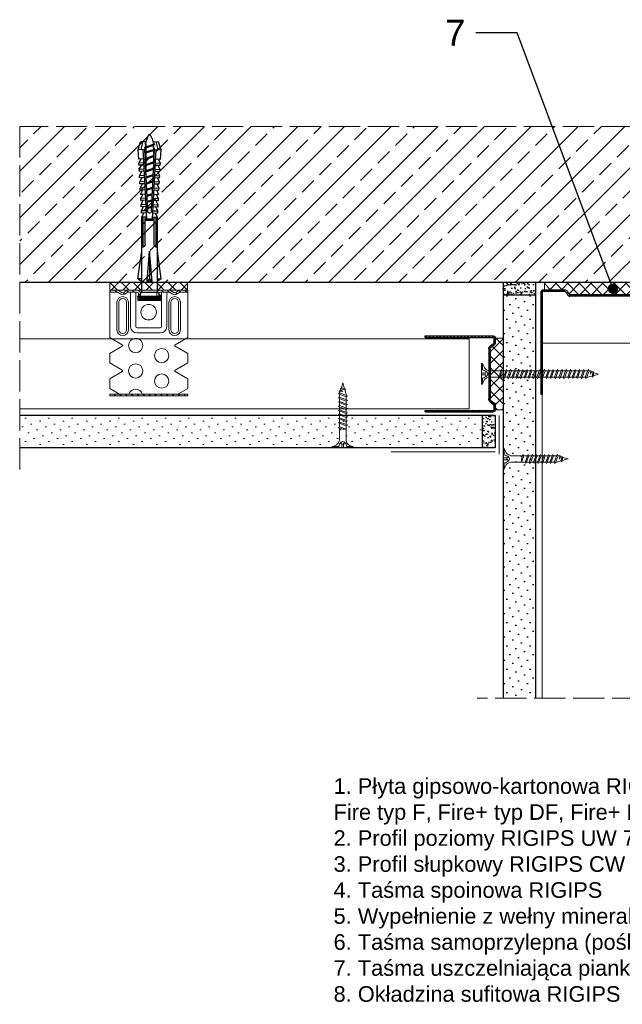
# Model space of a CAD drawing. Header units: millimetres. Extents: x 1839 to 3946, y 484 to 1425.
# Tile 9 of 15: x 2600 to 2832, y 1046 to 1425. Entities that reach past the tile are written whole.
import ezdxf
from ezdxf import colors
from ezdxf.entities.mleader import LeaderData, LeaderLine
from ezdxf.math import Vec2, Vec3

# ---------------------------------------------------------------- set-up
doc = ezdxf.new("R2010")
doc.units = ezdxf.units.MM
doc.linetypes.add('ACAD_ISO02W100', pattern=[15, 12, -3])
for name, color, linetype, lineweight in [('_RIGIPS AKCESORIA', 7, 'Continuous', 18), ('_RIGIPS G-K', 7, 'Continuous', 25), ('_RIGIPS PROFIL', 7, 'Continuous', 18), ('KRESKOWANIE', 7, 'Continuous', 9), ('OPISY', 7, 'Continuous', 9), ('PRZERYWANA', 7, 'ACAD_ISO02W100', 9)]:
    doc.layers.add(name, color=color, linetype=linetype, lineweight=lineweight)
doc.styles.get("Standard").update_dxf_attribs({"font": 'arial.ttf'})

# ---------------------------------------------------------------- blocks, each defined once
blk = doc.blocks.new('UW 75 ULTRASTIL')
h = blk.add_hatch()
h.set_pattern_fill('ANSI31', color=256, scale=0.5, style=0)
h.paths.add_polyline_path([(-11.93, 0.56), (-11.6, 1.24, -0.286951), (-10.7, 1.8), (10.18, 1.8), (41.3, 1.8, -0.286951), (42.2, 1.24), (42.53, 0.56, 0.286951), (43.43, 0), (52, 0, 0.414214), (52.8, 0.8), (52.8, 40), (52.25, 40), (52.25, 0.8, -0.414214), (52, 0.55), (43.77, 0.55, -0.286951), (42.87, 1.11), (42.54, 1.79, 0.286951), (41.64, 2.35), (-11.04, 2.35, 0.286951), (-11.94, 1.79), (-12.27, 1.11, -0.286951), (-13.17, 0.55), (-21.4, 0.55, -0.414214), (-21.65, 0.8), (-21.65, 40), (-22.2, 40), (-22.2, 0.8, 0.414214), (-21.4, 0), (-12.83, 0, 0.286951)])
for p, q in [((-22.2, 0.8), (-22.2, 40)), ((-22.2, 40), (-21.65, 40)), ((-21.65, 0.8), (-21.65, 40)), ((52.25, 0.8), (52.25, 40)), ((52.8, 40), (52.25, 40)), ((52.8, 0.8), (52.8, 40)), ((-21.4, 0.55), (-13.17, 0.55)), ((-21.4, 0), (-12.83, 0)), ((-12.27, 1.11), (-11.94, 1.79)), ((-11.93, 0.56), (-11.6, 1.24)), ((-11.04, 2.35), (41.64, 2.35)), ((-10.7, 1.8), (41.3, 1.8)), ((42.53, 0.56), (42.2, 1.24)), ((42.87, 1.11), (42.54, 1.79)), ((43.43, 0), (52, 0)), ((43.77, 0.55), (52, 0.55))]:
    blk.add_line(p, q)
for centre, radius, start, end in [((-21.4, 0.8), 0.8, 180, 270), ((-21.4, 0.8), 0.25, 180, 270), ((-13.17, 1.55), 1, 270, 334.0435), ((-12.83, 1), 1, 270, 334.0435), ((-11.04, 1.35), 1, 90, 154.0435), ((-10.7, 0.8), 1, 90, 154.0435), ((41.3, 0.8), 1, 25.9565, 90), ((41.64, 1.35), 1, 25.9565, 90), ((43.43, 1), 1, 205.9565, 270), ((43.77, 1.55), 1, 205.9565, 270), ((52, 0.8), 0.8, 270, 0), ((52, 0.8), 0.25, 270, 0)]:
    blk.add_arc(centre, radius, start, end)
blk = doc.blocks.new('TN 25')
at = {"layer": '_RIGIPS AKCESORIA'}
for p, q in [((0, -0.84), (0, 7.16)), ((0, 7.16), (0.46, 7.16)), ((0.46, 4.78), (0, 4.78)), ((0.46, 7.16), (0.46, 4.78)), ((1.77, 3.5), (1.77, 4.2)), ((3.02, 4.46), (8.47, 4.46)), ((7.12, 4.46), (7.12, 3.18)), ((8.03, 2.01), (7.12, 4.46)), ((8.47, 4.46), (8.79, 5)), ((9.61, 1.51), (8.47, 4.46)), ((8.79, 5), (9.93, 2.01)), ((9, 4.46), (10.1, 4.46)), ((10.1, 4.46), (10.41, 5)), ((11.23, 1.51), (10.1, 4.46)), ((10.41, 5), (11.56, 2.01)), ((10.62, 4.46), (11.67, 4.46)), ((11.67, 4.46), (11.99, 5)), ((12.81, 1.51), (11.67, 4.46)), ((11.99, 5), (13.14, 2.01)), ((12.2, 4.46), (13.21, 4.46)), ((13.21, 4.46), (13.52, 5)), ((14.34, 1.51), (13.21, 4.46)), ((13.52, 5), (14.67, 2.01)), ((13.73, 4.46), (14.8, 4.46)), ((14.8, 4.46), (15.12, 5)), ((15.94, 1.51), (14.8, 4.46)), ((15.12, 5), (16.26, 2.01)), ((15.33, 4.46), (16.42, 4.46)), ((16.42, 4.46), (16.73, 5)), ((17.55, 1.51), (16.42, 4.46)), ((16.73, 5), (17.88, 2.01)), ((16.94, 4.46), (17.99, 4.46)), ((17.99, 4.46), (18.31, 5)), ((19.13, 1.51), (17.99, 4.46)), ((18.31, 5), (19.45, 2.01)), ((18.52, 4.46), (19.68, 4.46)), ((19.68, 4.46), (20, 5)), ((20.82, 1.51), (19.68, 4.46)), ((20, 5), (21.14, 2.01)), ((20.21, 4.46), (20.7, 4.46)), ((20.7, 4.46), (22.28, 3.98)), ((22.28, 3.98), (22.56, 4.37)), ((22.7, 2.36), (22.28, 3.98)), ((22.56, 4.37), (23.03, 2.71)), ((22.71, 3.85), (25, 3.24)), ((0, 3.5), (1.77, 3.5)), ((0, 2.83), (1.77, 2.83)), ((0.46, 1.64), (0, 1.64)), ((0.46, -0.84), (0.46, 1.64)), ((1.77, 2.83), (1.77, 2.18)), ((7.49, 2.01), (3.55, 2.01)), ((7.12, 3.18), (7.65, 1.53)), ((7.65, 1.53), (8.03, 2.01)), ((9.41, 2.01), (8.03, 2.01)), ((9.93, 2.01), (9.61, 1.51)), ((11.04, 2.01), (9.93, 2.01)), ((11.56, 2.01), (11.23, 1.51)), ((12.61, 2.01), (11.56, 2.01)), ((13.14, 2.01), (12.81, 1.51)), ((14.15, 2.01), (13.14, 2.01)), ((14.67, 2.01), (14.34, 1.51)), ((15.74, 2.01), (14.67, 2.01)), ((16.26, 2.01), (15.94, 1.51)), ((17.36, 2.01), (16.26, 2.01)), ((17.88, 2.01), (17.55, 1.51)), ((18.93, 2.01), (17.88, 2.01)), ((19.45, 2.01), (19.13, 1.51)), ((19.45, 2.01), (20.62, 2.01)), ((21.14, 2.01), (20.82, 1.51)), ((21.14, 2.01), (21.81, 2.12)), ((21.85, 1.83), (21.67, 3.28)), ((21.67, 3.28), (22.14, 2.4)), ((22.14, 2.4), (21.85, 1.83)), ((22.7, 2.36), (22.14, 2.4)), ((23.03, 2.71), (22.7, 2.36)), ((25, 3.24), (23.03, 2.71)), ((0, -0.84), (0.46, -0.84))]:
    blk.add_line(p, q, dxfattribs=at)
for centre, major_axis, ratio, start_param, end_param in [((3.09, 7.67), (0.17, 3.2), 0.826134, 1.773653, 3.180586), ((-0.04, 0.9), (0, 3.93), 0.848176, -0.720942, -0.151112), ((1.66, 3.18), (0, 0.895), 0.848176, -1.552777, -0.720942), ((3.37, -1.57), (0.28, 3.57), 0.832181, 0.035984, 1.430787), ((-2.73, 15.91), (0, 14.76), 0.848176, 3.399396, 3.475072), ((0.59, 4.62), (0, 2.81), 0.848176, 3.475072, 3.862535), ((1.66, 3.18), (0, 0.895), 0.848176, 3.862535, 4.730408)]:
    blk.add_ellipse(centre, major_axis=major_axis, ratio=ratio, start_param=start_param, end_param=end_param, dxfattribs=at)
blk = doc.blocks.new('ES60 zagiety')
at = {"layer": '_RIGIPS AKCESORIA'}
h = blk.add_hatch(dxfattribs=at)
h.set_pattern_fill('ANSI31', color=256, scale=0.5, style=0)
h.paths.add_polyline_path([(484.4, 147.75, -0.133214), (484.77, 147.85), (487.37, 147.85), (487.37, 148.6), (484.77, 148.6, 0.133214), (484.02, 148.4), (482.75, 147.66, -0.271242), (481.99, 147.66), (480.73, 148.4, 0.133214), (479.97, 148.6), (477.02, 148.6), (476.77, 148.6, 0.414214), (475.52, 147.35), (475.52, 145.8), (476.27, 145.8), (476.27, 147.35, -0.414214), (476.77, 147.85), (479.97, 147.85, -0.133214), (480.35, 147.75), (481.61, 147.01, 0.271242), (483.13, 147.01)])
h.paths.add_polyline_path([(467.97, 148.6), (464.77, 148.6, 0.133214), (464.02, 148.4), (462.75, 147.66, -0.271242), (461.99, 147.66), (460.73, 148.4, 0.133214), (459.97, 148.6), (457.37, 148.6), (457.37, 147.85), (459.97, 147.85, -0.133214), (460.35, 147.75), (461.61, 147.01, 0.271242), (463.13, 147.01), (464.4, 147.75, -0.133214), (464.77, 147.85), (467.97, 147.85, -0.414214), (468.47, 147.35), (468.47, 145.8), (469.22, 145.8), (469.22, 147.35, 0.414214)])
h = blk.add_hatch(dxfattribs=at)
h.set_pattern_fill('ANSI31', color=256, scale=0.5, style=0)
h.paths.add_polyline_path([(487.37, 108.6), (457.37, 108.6), (457.37, 107.85), (487.37, 107.85)])
at = {"layer": '_RIGIPS AKCESORIA', "linetype": 'Continuous'}
for p, q in [((457.37, 148.6), (487.37, 148.6)), ((457.37, 147.85), (457.37, 148.6)), ((459.97, 147.85), (457.37, 147.85)), ((457.37, 130.36), (457.37, 147.85)), ((461.99, 147.66), (460.73, 148.4)), ((464.02, 148.4), (462.75, 147.66)), ((467.97, 147.85), (464.77, 147.85)), ((465.42, 134.6), (465.42, 147.85)), ((467.42, 147.85), (467.42, 134.6)), ((476.77, 147.85), (479.97, 147.85)), ((487.37, 148.6), (477.02, 148.6)), ((477.32, 147.85), (477.32, 134.6)), ((479.32, 134.6), (479.32, 147.85)), ((480.73, 148.4), (481.99, 147.66)), ((482.75, 147.66), (484.02, 148.4)), ((484.77, 147.85), (487.37, 147.85)), ((487.37, 147.85), (487.37, 148.6)), ((487.37, 130.36), (487.37, 147.85)), ((461.61, 147.01), (460.35, 147.75)), ((463.13, 147.01), (464.4, 147.75)), ((468.47, 145.8), (468.47, 147.35)), ((476.27, 145.8), (468.47, 145.8)), ((469.22, 147.35), (469.22, 145.8)), ((475.52, 147.35), (475.52, 145.8)), ((475.52, 145.8), (476.27, 145.8)), ((476.27, 145.8), (476.27, 147.35)), ((481.61, 147.01), (480.35, 147.75)), ((483.13, 147.01), (484.4, 147.75)), ((460.17, 143.9), (460.17, 133.3)), ((460.92, 133.3), (460.92, 143.9)), ((463.82, 143.9), (463.82, 133.3)), ((464.57, 143.9), (464.57, 133.3)), ((480.17, 143.9), (480.17, 133.3)), ((480.92, 143.9), (480.92, 133.3)), ((483.82, 133.3), (483.82, 143.9)), ((484.57, 143.9), (484.57, 133.3)), ((476.82, 134.1), (467.92, 134.1)), ((457.37, 130.36), (462.22, 127.56)), ((467.92, 132.1), (476.82, 132.1)), ((487.37, 130.36), (482.52, 127.56)), ((457.37, 124.24), (462.22, 127.04)), ((487.37, 124.24), (482.52, 127.04)), ((457.37, 120.56), (457.37, 124.24)), ((487.37, 120.56), (487.37, 124.24)), ((457.37, 120.56), (462.22, 117.76)), ((487.37, 120.56), (482.52, 117.76)), ((457.37, 114.44), (462.22, 117.24)), ((457.37, 110.76), (457.37, 114.44)), ((487.37, 114.44), (482.52, 117.24)), ((487.37, 110.76), (487.37, 114.44)), ((457.37, 110.76), (461.11, 108.6)), ((487.37, 110.76), (483.63, 108.6))]:
    blk.add_line(p, q, dxfattribs=at)
at = {"layer": '_RIGIPS AKCESORIA'}
for p, q in [((457.37, 108.6), (487.37, 108.6)), ((457.37, 108.6), (457.37, 107.85)), ((457.37, 107.85), (487.37, 107.85)), ((487.37, 108.6), (487.37, 107.85))]:
    blk.add_line(p, q, dxfattribs=at)
at = {"layer": '_RIGIPS AKCESORIA', "linetype": 'Continuous', "extrusion": (0, 0, -1)}
for centre, radius in [((-472.37, 140.1), 3), ((-477.37, 127.3), 2.75), ((-477.37, 117.5), 2.75)]:
    blk.add_circle(centre, radius, dxfattribs=at)
at = {"layer": '_RIGIPS AKCESORIA', "linetype": 'Continuous'}
for centre in [(467.37, 123.4), (467.37, 113.6)]:
    blk.add_circle(centre, 2.75, dxfattribs=at)
for centre, radius, start, end in [((459.97, 147.1), 1.5, 59.6482, 90), ((459.97, 147.1), 0.75, 59.6482, 90), ((464.77, 147.1), 1.5, 90, 120.3518), ((467.97, 147.35), 1.25, 0, 90), ((467.97, 147.35), 0.5, 0, 90), ((476.77, 147.35), 1.25, 90, 180), ((479.97, 147.1), 0.75, 59.6482, 90), ((462.37, 143.9), 2.2, 0, 180), ((482.37, 143.9), 1.45, 0, 180), ((482.37, 148.3), 1.5, 239.6482, 300.3518), ((482.37, 148.3), 0.75, 239.6482, 300.3518), ((462.37, 133.3), 2.2, 180, 360), ((467.92, 134.6), 0.5, 180, 270), ((476.82, 134.6), 2.5, 270, 360), ((482.37, 133.3), 1.45, 180, 0), ((462.07, 127.3), 0.3, 300, 60), ((462.07, 117.5), 0.3, 300, 60)]:
    blk.add_arc(centre, radius, start, end, dxfattribs=at)
at = {"layer": '_RIGIPS AKCESORIA', "linetype": 'Continuous', "extrusion": (0, 0, -1)}
for centre, radius, start, end in [((-464.77, 147.1), 0.75, 59.6482, 90), ((-476.77, 147.35), 0.5, 0, 90), ((-479.97, 147.1), 1.5, 90, 120.3518), ((-484.77, 147.1), 1.5, 59.6482, 90), ((-484.77, 147.1), 0.75, 59.6482, 90), ((-462.37, 143.9), 1.45, 0, 180), ((-462.37, 148.3), 1.5, 239.6482, 300.3518), ((-462.37, 148.3), 0.75, 239.6482, 300.3518), ((-482.37, 143.9), 2.2, 0, 180), ((-462.37, 133.3), 1.45, 180, 0), ((-467.92, 134.6), 2.5, 270, 360), ((-467.92, 134.6), 0.5, 270, 360), ((-476.82, 134.6), 0.5, 180, 270), ((-482.37, 133.3), 2.2, 180, 360), ((-482.67, 127.3), 0.3, 300, 60), ((-482.67, 117.5), 0.3, 300, 60), ((-477.37, 107.7), 2.75, 19.1033, 160.8967)]:
    blk.add_arc(centre, radius, start, end, dxfattribs=at)
blk = doc.blocks.new('kolek rozprezny komplet 60')
for p, q in [((393.81, 219.85), (390.76, 218.91)), ((393.68, 217.35), (393.81, 219.85)), ((397.41, 219.66), (393.81, 219.85)), ((443.47, 219.95), (432.8, 218.45)), ((443.47, 218.45), (443.47, 219.95)), ((443.47, 219.95), (444.34, 218.45)), ((450.17, 219.95), (448.67, 218.45)), ((450.17, 219.95), (450.17, 210.95)), ((450.67, 219.95), (450.17, 219.95)), ((450.67, 219.95), (450.67, 210.95)), ((450.67, 219.35), (451.17, 219.95)), ((451.17, 219.95), (451.67, 219.95)), ((451.17, 219.95), (451.17, 210.95)), ((451.67, 219.95), (451.67, 210.95)), ((390.66, 217.01), (390.76, 218.91)), ((393.15, 216.88), (390.66, 217.01)), ((393.75, 218.75), (390.71, 217.96)), ((391.67, 216.95), (392.67, 216.95)), ((392.67, 216.95), (391.67, 213.95)), ((392.67, 216.95), (392.07, 213.95)), ((393.07, 216.95), (392.07, 213.95)), ((392.67, 216.95), (393.04, 217.45)), ((393.07, 216.95), (393.04, 217.45)), ((393.07, 216.95), (394.67, 216.95)), ((394.67, 216.95), (393.67, 213.95)), ((417.38, 216.11), (393.68, 217.35)), ((420.47, 216.55), (393.71, 217.95)), ((394.67, 216.95), (394.07, 213.95)), ((395.07, 216.95), (394.07, 213.95)), ((394.67, 216.95), (394.92, 217.29)), ((395.07, 216.95), (395.05, 217.28)), ((395.07, 216.95), (397.07, 216.95)), ((397.07, 216.95), (396.07, 213.95)), ((397.07, 216.95), (396.47, 213.95)), ((397.47, 216.95), (396.47, 213.95)), ((397.07, 216.95), (397.23, 217.17)), ((397.31, 217.76), (397.41, 219.66)), ((397.47, 216.95), (397.46, 217.16)), ((397.47, 216.95), (399.47, 216.95)), ((397.67, 217.14), (397.71, 217.74)), ((399, 219.58), (397.82, 218.98)), ((398.47, 217.1), (398.5, 217.7)), ((399.47, 216.95), (398.47, 213.95)), ((399.47, 216.95), (398.87, 213.95)), ((399.87, 216.95), (398.87, 213.95)), ((398.9, 217.68), (399, 219.58)), ((399.8, 219.54), (399, 219.58)), ((399.47, 216.95), (399.55, 217.05)), ((399.7, 217.64), (399.8, 219.54)), ((399.87, 216.95), (399.87, 217.03)), ((399.87, 216.95), (401.38, 216.95)), ((400.07, 217.02), (400.1, 217.62)), ((401.4, 219.45), (400.22, 218.85)), ((400.87, 216.98), (400.9, 217.58)), ((401.87, 216.92), (400.87, 213.95)), ((401.87, 216.92), (401.27, 213.95)), ((402.26, 216.9), (401.27, 213.95)), ((401.3, 217.56), (401.4, 219.45)), ((402.2, 219.41), (401.4, 219.45)), ((402.1, 217.51), (402.2, 219.41)), ((402.47, 216.89), (402.5, 217.49)), ((403.8, 219.33), (402.61, 218.72)), ((403.27, 216.85), (403.3, 217.45)), ((404.22, 216.8), (403.31, 214.05)), ((403.7, 217.43), (403.8, 219.33)), ((404.24, 216.8), (403.7, 214.07)), ((404.62, 216.78), (403.72, 214.07)), ((404.6, 219.29), (403.8, 219.33)), ((404.5, 217.39), (404.6, 219.29)), ((404.86, 216.77), (404.9, 217.37)), ((406.19, 219.2), (405.01, 218.6)), ((405.66, 216.73), (405.69, 217.32)), ((406.58, 216.68), (405.75, 214.18)), ((406.09, 217.3), (406.19, 219.2)), ((406.62, 216.68), (406.12, 214.2)), ((406.98, 216.66), (406.16, 214.2)), ((406.99, 219.16), (406.19, 219.2)), ((406.89, 217.26), (406.99, 219.16)), ((407.26, 216.64), (407.29, 217.24)), ((408.59, 219.08), (407.41, 218.47)), ((408.06, 216.6), (408.09, 217.2)), ((408.94, 216.55), (408.19, 214.31)), ((408.49, 217.18), (408.59, 219.08)), ((408.99, 216.55), (408.55, 214.33)), ((409.39, 219.03), (408.59, 219.08)), ((409.34, 216.53), (408.6, 214.33)), ((409.29, 217.14), (409.39, 219.03)), ((409.66, 216.52), (409.69, 217.12)), ((410.99, 218.95), (409.8, 218.35)), ((410.46, 216.47), (410.49, 217.07)), ((411.3, 216.43), (410.64, 214.44)), ((410.89, 217.05), (410.99, 218.95)), ((411.37, 216.43), (410.98, 214.45)), ((411.69, 216.41), (411.04, 214.46)), ((412.59, 218.87), (411.4, 218.26)), ((412.05, 216.39), (412.09, 216.99)), ((412.49, 216.97), (412.59, 218.87)), ((413.38, 218.82), (412.59, 218.87)), ((412.85, 216.35), (412.89, 216.95)), ((413.66, 216.31), (413.08, 214.56)), ((413.28, 216.93), (413.38, 218.82)), ((413.75, 216.3), (413.4, 214.58)), ((414.05, 216.29), (413.49, 214.58)), ((414.98, 218.74), (413.8, 218.14)), ((414.45, 216.27), (414.48, 216.86)), ((414.88, 216.84), (414.98, 218.74)), ((415.78, 218.7), (414.98, 218.74)), ((415.25, 216.22), (415.28, 216.82)), ((416.02, 216.18), (415.52, 214.69)), ((415.68, 216.8), (415.78, 218.7)), ((416.12, 216.18), (415.83, 214.71)), ((416.41, 216.16), (415.93, 214.71)), ((417.38, 218.62), (416.2, 218.01)), ((417.28, 216.72), (417.38, 218.62)), ((418.18, 218.57), (417.38, 218.62)), ((418.08, 216.68), (418.18, 218.57)), ((419.78, 218.49), (418.59, 217.89)), ((419.68, 216.59), (419.78, 218.49)), ((430.17, 217.15), (419.71, 217.15)), ((431.37, 217.95), (419.75, 217.95)), ((448.67, 218.45), (419.77, 218.45)), ((420.47, 217.15), (420.47, 213.75)), ((420.67, 217.15), (420.67, 213.75)), ((420.87, 217.15), (420.87, 213.75)), ((444.34, 216.37), (432.8, 215.45)), ((444.34, 216.37), (443.47, 215.45)), ((444.34, 214.53), (444.34, 216.37)), ((448.67, 218.45), (448.67, 212.45)), ((448.67, 216.95), (448.67, 213.95)), ((393.15, 214.02), (390.66, 213.89)), ((390.66, 213.89), (390.76, 211.99)), ((393.75, 212.15), (390.71, 212.94)), ((391.67, 213.95), (391.71, 213.45)), ((391.71, 213.45), (392.07, 213.95)), ((392.07, 213.95), (393.67, 213.95)), ((393.67, 213.95), (393.7, 213.55)), ((417.38, 214.79), (393.68, 213.55)), ((393.68, 213.55), (393.81, 211.05)), ((420.47, 214.35), (393.71, 212.95)), ((393.78, 213.55), (394.07, 213.95)), ((394.07, 213.95), (396.07, 213.95)), ((396.07, 213.95), (396.09, 213.67)), ((396.28, 213.68), (396.47, 213.95)), ((396.47, 213.95), (398.47, 213.95)), ((397.31, 213.14), (397.41, 211.24)), ((397.67, 213.76), (397.71, 213.16)), ((398.47, 213.95), (398.48, 213.8)), ((398.47, 213.8), (398.5, 213.2)), ((398.77, 213.81), (398.87, 213.95)), ((398.87, 213.95), (400.87, 213.95)), ((398.9, 213.22), (399, 211.32)), ((399.7, 213.26), (399.8, 211.36)), ((400.07, 213.88), (400.1, 213.28)), ((400.87, 213.95), (400.88, 213.92)), ((400.87, 213.92), (400.9, 213.32)), ((401.27, 213.95), (401.38, 213.95)), ((401.27, 213.94), (401.27, 213.95)), ((401.3, 213.35), (401.4, 211.45)), ((402.1, 213.39), (402.2, 211.49)), ((402.47, 214.01), (402.5, 213.41)), ((403.8, 211.57), (402.61, 212.18)), ((403.27, 214.05), (403.3, 213.45)), ((403.7, 213.47), (403.8, 211.57)), ((404.5, 213.51), (404.6, 211.62)), ((404.86, 214.13), (404.9, 213.53)), ((406.19, 211.7), (405.01, 212.3)), ((405.66, 214.17), (405.69, 213.58)), ((406.09, 213.6), (406.19, 211.7)), ((406.89, 213.64), (406.99, 211.74)), ((407.26, 214.26), (407.29, 213.66)), ((408.59, 211.82), (407.41, 212.43)), ((408.06, 214.3), (408.09, 213.7)), ((408.49, 213.72), (408.59, 211.82)), ((409.29, 213.76), (409.39, 211.87)), ((409.66, 214.38), (409.69, 213.79)), ((410.99, 211.95), (409.8, 212.55)), ((410.46, 214.43), (410.49, 213.83)), ((410.89, 213.85), (410.99, 211.95)), ((412.59, 212.03), (411.4, 212.64)), ((412.05, 214.51), (412.09, 213.91)), ((412.49, 213.93), (412.59, 212.03)), ((412.85, 214.55), (412.89, 213.95)), ((413.28, 213.97), (413.38, 212.08)), ((414.98, 212.16), (413.8, 212.76)), ((414.45, 214.64), (414.48, 214.04)), ((414.88, 214.06), (414.98, 212.16)), ((415.78, 212.2), (414.98, 212.16)), ((415.25, 214.68), (415.28, 214.08)), ((415.68, 214.1), (415.78, 212.2)), ((417.38, 212.29), (416.2, 212.89)), ((417.28, 214.18), (417.38, 212.29)), ((418.18, 212.33), (417.38, 212.29)), ((418.22, 215.58), (418.01, 214.95)), ((418.08, 214.22), (418.18, 212.33)), ((419.78, 212.41), (418.59, 213.01)), ((419.68, 214.31), (419.78, 212.41)), ((430.17, 213.75), (419.71, 213.75)), ((431.37, 212.95), (419.75, 212.95)), ((448.67, 212.45), (419.77, 212.45)), ((432.8, 215.45), (443.47, 215.45)), ((444.34, 214.53), (432.8, 215.45)), ((443.47, 210.95), (432.8, 212.45)), ((444.34, 214.53), (443.47, 215.45)), ((443.47, 212.45), (443.47, 210.95)), ((443.47, 210.95), (444.34, 212.45)), ((450.17, 210.95), (448.67, 212.45)), ((393.81, 211.05), (390.76, 211.99)), ((397.41, 211.24), (393.81, 211.05)), ((399, 211.32), (397.82, 211.93)), ((399.8, 211.36), (399, 211.32)), ((401.4, 211.45), (400.22, 212.05)), ((402.2, 211.49), (401.4, 211.45)), ((404.6, 211.62), (403.8, 211.57)), ((406.99, 211.74), (406.19, 211.7)), ((409.39, 211.87), (408.59, 211.82)), ((413.38, 212.08), (412.59, 212.03)), ((450.67, 210.95), (450.17, 210.95)), ((450.67, 211.55), (451.17, 210.95)), ((451.17, 210.95), (451.67, 210.95))]:
    blk.add_line(p, q)
for centre, radius, start, end in [((393.41, 206.24), 10.85, 99.2038, 121.9083), ((393.65, 216.85), 0.5, 87, 177), ((397.68, 219.24), 0.3, 177, 297), ((400.08, 219.12), 0.3, 177, 297), ((402.48, 218.99), 0.3, 177, 297), ((404.87, 218.87), 0.3, 177, 297), ((407.27, 218.74), 0.3, 177, 297), ((409.67, 218.61), 0.3, 177, 297), ((411.27, 218.53), 0.3, 177, 297), ((413.66, 218.41), 0.3, 177, 297), ((416.06, 218.28), 0.3, 177, 297), ((417.55, 215.45), 0.682, 255.8604, 104.1386), ((418.46, 218.15), 0.3, 177, 297), ((422.67, 216.95), 1, 90, 168.463), ((430.17, 218.45), 1.3, 270, 0), ((393.41, 224.66), 10.85, 238.0917, 260.7962), ((393.65, 214.05), 0.5, 183, 273), ((402.48, 211.91), 0.3, 63, 183), ((404.87, 212.03), 0.3, 63, 183), ((407.27, 212.16), 0.3, 63, 183), ((409.67, 212.29), 0.3, 63, 183), ((411.27, 212.37), 0.3, 63, 183), ((413.66, 212.5), 0.3, 63, 183), ((416.06, 212.62), 0.3, 63, 183), ((418.46, 212.75), 0.3, 63, 183), ((422.67, 213.95), 1, 191.537, 270), ((430.17, 212.45), 1.3, 0, 90), ((397.68, 211.66), 0.3, 63, 183), ((400.08, 211.78), 0.3, 63, 183)]:
    blk.add_arc(centre, radius, start, end)
blk = doc.blocks.new('UD 30 ULTRASTIL')
h = blk.add_hatch()
h.set_pattern_fill('ANSI31', color=256, scale=0.3, style=0)
h.paths.add_polyline_path([(684.71, 712.9), (658.51, 712.9, 0.414214), (657.71, 712.1), (657.71, 710.25, 0.236068), (658.03, 709.61), (659.39, 708.59, -0.236068), (659.71, 707.95), (659.71, 688.65, -0.236068), (659.39, 688.01), (658.03, 686.99, 0.236068), (657.71, 686.35), (657.71, 684.5, 0.414214), (658.51, 683.7), (684.71, 683.7), (684.71, 684.25), (658.51, 684.25, -0.414214), (658.26, 684.5), (658.26, 686.35, -0.236068), (658.36, 686.55), (659.72, 687.57, 0.236068), (660.26, 688.65), (660.26, 707.95, 0.236068), (659.72, 709.03), (658.36, 710.05, -0.236068), (658.26, 710.25), (658.26, 712.1, -0.414214), (658.51, 712.35), (684.71, 712.35)])
for p, q in [((684.71, 712.9), (658.51, 712.9)), ((684.71, 712.35), (658.51, 712.35)), ((684.71, 712.35), (684.71, 712.9)), ((657.71, 712.1), (657.71, 710.25)), ((659.39, 708.59), (658.03, 709.61)), ((658.26, 712.1), (658.26, 710.25)), ((659.72, 709.03), (658.36, 710.05)), ((659.71, 707.95), (659.71, 688.65)), ((660.26, 707.95), (660.26, 688.65)), ((657.71, 686.35), (657.71, 684.5)), ((659.39, 688.01), (658.03, 686.99)), ((658.26, 686.35), (658.26, 684.5)), ((659.72, 687.57), (658.36, 686.55)), ((684.71, 684.25), (658.51, 684.25)), ((684.71, 683.7), (658.51, 683.7)), ((684.71, 683.7), (684.71, 684.25))]:
    blk.add_line(p, q)
for centre, radius, start, end in [((658.51, 712.1), 0.8, 90, 180), ((658.51, 712.1), 0.25, 90, 180), ((658.51, 710.25), 0.8, 180, 233.1301), ((658.51, 710.25), 0.25, 180, 233.1301), ((658.91, 707.95), 0.8, 0, 53.1301), ((658.91, 707.95), 1.35, 0, 53.1301), ((658.51, 686.35), 0.8, 126.8699, 180), ((658.51, 686.35), 0.25, 126.8699, 180), ((658.91, 688.65), 0.8, 306.8699, 0), ((658.91, 688.65), 1.35, 306.8699, 0), ((658.51, 684.5), 0.8, 180, 270), ((658.51, 684.5), 0.25, 180, 270)]:
    blk.add_arc(centre, radius, start, end)
blk = doc.blocks.new('TN 45')
at = {"layer": '_RIGIPS AKCESORIA'}
for p, q in [((0, -0.84), (0, 7.16)), ((0, 7.16), (0.46, 7.16)), ((0.46, 4.78), (0, 4.78)), ((0.46, 7.16), (0.46, 4.78)), ((1.77, 3.5), (1.77, 4.2)), ((3.02, 4.46), (8.47, 4.46)), ((7.12, 4.46), (7.12, 3.18)), ((8.03, 2.01), (7.12, 4.46)), ((8.47, 4.46), (8.79, 5)), ((9.61, 1.51), (8.47, 4.46)), ((8.79, 5), (9.93, 2.01)), ((9, 4.46), (10.1, 4.46)), ((10.1, 4.46), (10.41, 5)), ((11.23, 1.51), (10.1, 4.46)), ((10.41, 5), (11.56, 2.01)), ((10.62, 4.46), (11.67, 4.46)), ((11.67, 4.46), (11.99, 5)), ((12.81, 1.51), (11.67, 4.46)), ((11.99, 5), (13.14, 2.01)), ((12.2, 4.46), (13.21, 4.46)), ((13.21, 4.46), (13.52, 5)), ((14.34, 1.51), (13.21, 4.46)), ((13.52, 5), (14.67, 2.01)), ((13.73, 4.46), (14.8, 4.46)), ((14.8, 4.46), (15.12, 5)), ((15.94, 1.51), (14.8, 4.46)), ((15.12, 5), (16.26, 2.01)), ((15.33, 4.46), (16.42, 4.46)), ((16.42, 4.46), (16.73, 5)), ((17.55, 1.51), (16.42, 4.46)), ((16.73, 5), (17.88, 2.01)), ((16.94, 4.46), (17.99, 4.46)), ((17.99, 4.46), (18.31, 5)), ((19.13, 1.51), (17.99, 4.46)), ((18.31, 5), (19.45, 2.01)), ((18.52, 4.46), (19.68, 4.46)), ((19.68, 4.46), (20, 5)), ((20.82, 1.51), (19.68, 4.46)), ((20, 5), (21.14, 2.01)), ((20.21, 4.46), (21.37, 4.46)), ((21.37, 4.46), (21.69, 5)), ((22.51, 1.51), (21.37, 4.46)), ((21.69, 5), (22.83, 2.01)), ((21.9, 4.46), (23.06, 4.46)), ((23.06, 4.46), (23.38, 5)), ((24.2, 1.51), (23.06, 4.46)), ((23.38, 5), (24.52, 2.01)), ((23.59, 4.46), (24.75, 4.46)), ((24.75, 4.46), (25.07, 5)), ((25.89, 1.51), (24.75, 4.46)), ((25.07, 5), (26.21, 2.01)), ((25.28, 4.46), (26.44, 4.46)), ((26.44, 4.46), (26.76, 5)), ((27.58, 1.51), (26.44, 4.46)), ((26.76, 5), (27.9, 2.01)), ((26.96, 4.46), (28.13, 4.46)), ((28.13, 4.46), (28.45, 5)), ((29.27, 1.51), (28.13, 4.46)), ((28.45, 5), (29.59, 2.01)), ((28.65, 4.46), (29.82, 4.46)), ((29.82, 4.46), (30.14, 5)), ((30.96, 1.51), (29.82, 4.46)), ((30.14, 5), (31.28, 2.01)), ((30.34, 4.46), (31.51, 4.46)), ((31.51, 4.46), (31.83, 5)), ((32.65, 1.51), (31.51, 4.46)), ((31.83, 5), (32.97, 2.01)), ((32.03, 4.46), (33.2, 4.46)), ((33.2, 4.46), (33.52, 5)), ((34.34, 1.51), (33.2, 4.46)), ((33.52, 5), (34.66, 2.01)), ((33.72, 4.46), (34.89, 4.46)), ((34.89, 4.46), (35.21, 5)), ((36.03, 1.51), (34.89, 4.46)), ((35.21, 5), (36.35, 2.01)), ((35.41, 4.46), (36.58, 4.46)), ((36.58, 4.46), (36.9, 5)), ((37.72, 1.51), (36.58, 4.46)), ((36.9, 5), (38.04, 2.01)), ((37.1, 4.46), (38.27, 4.46)), ((38.27, 4.46), (38.59, 5)), ((39.41, 1.51), (38.27, 4.46)), ((38.59, 5), (39.73, 2.01)), ((38.79, 4.46), (39.96, 4.46)), ((39.96, 4.46), (40.28, 5)), ((41.1, 1.51), (39.96, 4.46)), ((40.28, 5), (41.42, 2.01)), ((40.48, 4.46), (40.98, 4.46)), ((40.98, 4.46), (42.56, 3.98)), ((42.56, 3.98), (42.84, 4.37)), ((42.98, 2.36), (42.56, 3.98)), ((42.84, 4.37), (43.31, 2.71)), ((42.99, 3.85), (45, 3.24)), ((0, 3.5), (1.77, 3.5)), ((0, 2.83), (1.77, 2.83)), ((0.46, 1.64), (0, 1.64)), ((0.46, -0.84), (0.46, 1.64)), ((1.77, 2.83), (1.77, 2.18)), ((7.49, 2.01), (3.55, 2.01)), ((7.12, 3.18), (7.65, 1.53)), ((7.65, 1.53), (8.03, 2.01)), ((9.41, 2.01), (8.03, 2.01)), ((9.93, 2.01), (9.61, 1.51)), ((11.04, 2.01), (9.93, 2.01)), ((11.56, 2.01), (11.23, 1.51)), ((12.61, 2.01), (11.56, 2.01)), ((13.14, 2.01), (12.81, 1.51)), ((14.15, 2.01), (13.14, 2.01)), ((14.67, 2.01), (14.34, 1.51)), ((15.74, 2.01), (14.67, 2.01)), ((16.26, 2.01), (15.94, 1.51)), ((17.36, 2.01), (16.26, 2.01)), ((17.88, 2.01), (17.55, 1.51)), ((18.93, 2.01), (17.88, 2.01)), ((19.45, 2.01), (19.13, 1.51)), ((19.45, 2.01), (20.62, 2.01)), ((20.62, 2.01), (19.57, 2.01)), ((21.14, 2.01), (20.82, 1.51)), ((21.14, 2.01), (22.31, 2.01)), ((22.31, 2.01), (21.26, 2.01)), ((22.83, 2.01), (22.51, 1.51)), ((22.83, 2.01), (24, 2.01)), ((24, 2.01), (22.95, 2.01)), ((24.52, 2.01), (24.2, 1.51)), ((24.52, 2.01), (25.69, 2.01)), ((25.69, 2.01), (24.64, 2.01)), ((26.21, 2.01), (25.89, 1.51)), ((26.21, 2.01), (27.38, 2.01)), ((27.38, 2.01), (26.33, 2.01)), ((27.9, 2.01), (27.58, 1.51)), ((27.9, 2.01), (29.07, 2.01)), ((29.07, 2.01), (28.02, 2.01)), ((29.59, 2.01), (29.27, 1.51)), ((29.59, 2.01), (30.76, 2.01)), ((30.76, 2.01), (29.71, 2.01)), ((31.28, 2.01), (30.96, 1.51)), ((31.28, 2.01), (32.45, 2.01)), ((32.45, 2.01), (31.4, 2.01)), ((32.97, 2.01), (32.65, 1.51)), ((32.97, 2.01), (34.14, 2.01)), ((34.14, 2.01), (33.09, 2.01)), ((34.66, 2.01), (34.34, 1.51)), ((34.66, 2.01), (35.83, 2.01)), ((35.83, 2.01), (34.78, 2.01)), ((36.35, 2.01), (36.03, 1.51)), ((36.35, 2.01), (37.52, 2.01)), ((37.52, 2.01), (36.47, 2.01)), ((38.04, 2.01), (37.72, 1.51)), ((38.04, 2.01), (39.21, 2.01)), ((39.21, 2.01), (38.16, 2.01)), ((39.73, 2.01), (39.41, 1.51)), ((39.73, 2.01), (40.9, 2.01)), ((41.42, 2.01), (41.1, 1.51)), ((41.42, 2.01), (42.09, 2.12)), ((42.13, 1.83), (41.95, 3.28)), ((41.95, 3.28), (42.42, 2.4)), ((42.42, 2.4), (42.13, 1.83)), ((42.98, 2.36), (42.42, 2.4)), ((43.31, 2.71), (42.98, 2.36)), ((45, 3.24), (43.31, 2.71)), ((0, -0.84), (0.46, -0.84))]:
    blk.add_line(p, q, dxfattribs=at)
for centre, major_axis, ratio, start_param, end_param in [((3.09, 7.67), (0.17, 3.2), 0.826134, 1.773653, 3.180586), ((-0.04, 0.9), (0, 3.93), 0.848176, -0.720942, -0.151112), ((1.66, 3.18), (0, 0.895), 0.848176, -1.552777, -0.720942), ((3.37, -1.57), (0.28, 3.57), 0.832181, 0.035984, 1.430787), ((-2.73, 15.91), (0, 14.76), 0.848176, 3.399396, 3.475072), ((0.59, 4.62), (0, 2.81), 0.848176, 3.475072, 3.862535), ((1.66, 3.18), (0, 0.895), 0.848176, 3.862535, 4.730408)]:
    blk.add_ellipse(centre, major_axis=major_axis, ratio=ratio, start_param=start_param, end_param=end_param, dxfattribs=at)
blk = doc.blocks.new('_Dot')
at = {"color": 0, "linetype": 'ByBlock', "lineweight": -2}
blk.add_line((-0.5, 0), (-1, 0), dxfattribs=at)
at = {"color": 0, "linetype": 'ByBlock', "const_width": 0.5}
blk.add_lwpolyline([(-0.25, 0, 1), (0.25, 0, 1)], format="xyb", close=True, dxfattribs=at)

msp = doc.modelspace()

# ---------------------------------------------------------------- hatches: boundary and pattern name
at = {"layer": '_RIGIPS AKCESORIA'}
h = msp.add_hatch(dxfattribs=at)
h.set_pattern_fill('ANSI37', color=256, style=0)
h.set_pattern_definition([(135, (4841.5564, -153.6726), (2.245064, 2.245064), []), (45, (4841.5564, -153.6726), (2.245064, -2.245064), [])])
h.paths.add_polyline_path([(2781.35, 1298.53, -0.236068), (2781.67, 1299.17), (2783.03, 1300.19, 0.236068), (2783.35, 1300.83), (2783.35, 1302.68), (2786.35, 1302.68), (2786.35, 1275.08), (2783.35, 1275.08), (2783.35, 1276.93, 0.236068), (2783.03, 1277.57), (2781.67, 1278.59, -0.236068), (2781.35, 1279.23)])
at = {"layer": '_RIGIPS G-K'}
h = msp.add_hatch(dxfattribs=at)
h.set_pattern_fill('AR-SAND', color=256, scale=0.05, angle=180, style=0)
h.set_pattern_definition([(217.5, (4449.128, 2758.2575), (0.0800016, -2.4470662), [0, -1.9304, 0, -2.159, 0, -2.06375]), (187.5, (4449.128, 2758.2575), (-2.2476164, -3.5841255), [0, -1.0414, 0, -1.7399, 0, -0.66675]), (147.5, (4450.69, 2758.2575), (-3.9549619, -0.007186), [0, -0.635, 0, -2.286, 0, -2.9845]), (137.5, (4450.69, 2758.2575), (-3.817782, -1.1146466), [0, -0.3175, 0, -1.4986, 0, -1.7145])])
h.paths.add_polyline_path([(2786.35, 1319.13), (2798.85, 1319.13), (2798.85, 1324.13), (2786.35, 1324.13)])
h = msp.add_hatch(dxfattribs=at)
h.set_pattern_fill('DOTS', color=256, scale=2, angle=225, style=0)
h.set_pattern_definition([(225, (234.078, 0), (1.122532, -3.367596), [0, -3.175])])
h.paths.add_polyline_path([(2798.85, 1319.13), (2786.35, 1319.13), (2786.35, 1164.13), (2798.85, 1164.13)])
h = msp.add_hatch(dxfattribs=at)
h.set_pattern_fill('AR-SAND', color=256, scale=0.05, style=0)
h.set_pattern_definition([(217.5, (4797.8898, 2363.3125), (0.0800016, -2.4470662), [0, -1.9304, 0, -2.159, 0, -2.06375]), (187.5, (4797.8898, 2363.3125), (-2.2476164, -3.5841255), [0, -1.0414, 0, -1.7399, 0, -0.66675]), (147.5, (4799.4519, 2363.3125), (-3.9549619, -0.007186), [0, -0.635, 0, -2.286, 0, -2.9845]), (137.5, (4799.452, 2363.3125), (-3.8177823, -1.1146466), [0, -0.3175, 0, -1.4986, 0, -1.7145])])
h.paths.add_polyline_path([(2783.35, 1260.43), (2778.35, 1260.43), (2778.35, 1272.93), (2783.35, 1272.93)])
at = {"layer": 'KRESKOWANIE'}
h = msp.add_hatch(dxfattribs=at)
h.set_pattern_fill('ANSI33', color=256, scale=2, angle=180, style=0)
h.set_pattern_definition([(225, (-290.422, 308.061), (8.980256, -8.980256), []), (225, (-299.402, 308.061), (8.980256, -8.980256), [6.35, -3.175])])
h.paths.add_polyline_path([(3076.35, 1384.13), (2600.35, 1384.13), (2600.35, 1324.13), (3076.35, 1324.13)])
h = msp.add_hatch(dxfattribs=at)
h.set_pattern_fill('ANSI37', color=256, angle=270, style=0)
h.set_pattern_definition([(225, (5018.7302, 4e-12), (-2.245064, 2.245064), []), (135, (5018.7302, 4e-12), (2.245064, 2.245064), [])])
h.paths.add_polyline_path([(2634.98, 1324.13), (2664.98, 1324.13), (2664.98, 1321.13), (2634.98, 1321.13)])
h = msp.add_hatch(dxfattribs=at)
h.set_pattern_fill('ANSI37', color=256, angle=270, style=0)
h.set_pattern_definition([(315, (4789.128, 2758.2575), (2.245064, 2.245064), []), (45, (4789.128, 2758.2575), (-2.245064, 2.245064), [])])
h.paths.add_polyline_path([(2802.25, 1321.13), (2810.23, 1321.13, -0.286951), (2811.13, 1320.57), (2811.46, 1319.89, 0.286951), (2812.35, 1319.33), (2864.35, 1319.33, 0.286951), (2865.25, 1319.89), (2865.58, 1320.57, -0.286951), (2866.48, 1321.13), (2874.45, 1321.13), (2874.45, 1324.13), (2802.25, 1324.13)])
h = msp.add_hatch(dxfattribs=at)
h.set_pattern_fill('DOTS', color=256, scale=2, angle=225, style=0)
h.set_pattern_definition([(315, (4902.628, -2e-12), (-1.122532, -3.367596), [0, -3.175])])
h.paths.add_polyline_path([(2600.35, 1272.93), (2600.35, 1260.43), (2778.35, 1260.43), (2778.35, 1272.93)])

# ---------------------------------------------------------------- linework, layer by layer
msp.add_line((2600.35, 1324.13), (3076.35, 1324.13))
at = {"layer": '_RIGIPS AKCESORIA'}
for p, q in [((2783.35, 1302.68), (2786.35, 1302.68)), ((2783.35, 1275.08), (2786.35, 1275.08)), ((2784.85, 1272.93), (2784.85, 1257.93)), ((2783.35, 1258.93), (2743.35, 1258.93))]:
    msp.add_line(p, q, dxfattribs=at)
at = {"layer": '_RIGIPS G-K'}
for p, q in [((2786.35, 1324.13), (2786.35, 1164.13)), ((2798.85, 1324.13), (2798.85, 1164.13)), ((2798.85, 1319.13), (2786.35, 1319.13)), ((2783.35, 1272.93), (2600.35, 1272.93)), ((2778.35, 1272.93), (2778.35, 1260.43)), ((2783.35, 1272.93), (2783.35, 1260.43)), ((2783.35, 1260.43), (2600.35, 1260.43))]:
    msp.add_line(p, q, dxfattribs=at)
at = {"layer": '_RIGIPS PROFIL'}
for p, q in [((2600.35, 1302.38), (2773.35, 1302.38)), ((2773.35, 1302.38), (2773.35, 1275.38)), ((2600.35, 1275.38), (2773.35, 1275.38))]:
    msp.add_line(p, q, dxfattribs=at)
at = {"layer": '_RIGIPS PROFIL', "lineweight": 9}
for p, q in [((2801.45, 1300.73), (2875.25, 1300.73)), ((2801.45, 1164.13), (2801.45, 1300.73))]:
    msp.add_line(p, q, dxfattribs=at)
at = {"layer": 'KRESKOWANIE'}
for p, q in [((2634.98, 1321.13), (2634.98, 1324.13)), ((2664.98, 1321.13), (2664.98, 1324.13)), ((2802.25, 1321.13), (2802.25, 1324.13))]:
    msp.add_line(p, q, dxfattribs=at)
at = {"layer": 'PRZERYWANA'}
for p, q in [((3076.35, 1384.13), (2600.35, 1384.13)), ((2600.35, 1384.13), (2600.35, 1250.43)), ((2900.35, 1164.13), (2776.35, 1164.13))]:
    msp.add_line(p, q, dxfattribs=at)

# ---------------------------------------------------------------- block references
at = {"xscale": -1}
for name, p, rotation in [('kolek rozprezny komplet 60', (2865.8, 1768.95), 90), ('TN 45', (2778.01, 1292.04), 180)]:
    msp.add_blockref(name, p, dxfattribs=dict(at, rotation=rotation))
at = {"rotation": 180}
msp.add_blockref('UW 75 ULTRASTIL', (2853.65, 1321.13), dxfattribs=at)
at = {"xscale": -1}
msp.add_blockref('UD 30 ULTRASTIL', (3441.07, 590.58), dxfattribs=at)
at = {"layer": '_RIGIPS AKCESORIA', "xscale": -1}
msp.add_blockref('ES60 zagiety', (3122.36, 1172.52), dxfattribs=at)
for p, rotation in [((2721.46, 1260.43), 270), ((2786.35, 1259.37), 180)]:
    msp.add_blockref('TN 25', p, dxfattribs=dict(at, rotation=rotation))

# ---------------------------------------------------------------- texts
at = {"insert": (2721.13, 1133.28), "char_height": 6, "width": 263.1432, "attachment_point": 1}
msp.add_mtext('1. Płyta gipsowo-kartonowa RIGIPS PRO (4PRO) typ A, Hydro typ H2, Fire typ F, Fire+ typ DF, Fire+ Hydro typ DFH2\\P2. Profil poziomy RIGIPS UW 75 ULTRASTIL\\P3. Profil słupkowy RIGIPS CW 75 ULTRASTIL\\P4. Taśma spoinowa RIGIPS\\P5. Wypełnienie z wełny mineralnej szklanej lub skalnej\\P6. Taśma samoprzylepna (poślizgowa)\\P7. Taśma uszczelniająca piankowa RIGIPS\\P8. Okładzina sufitowa RIGIPS', dxfattribs=at)

# ---------------------------------------------------------------- leaders
at = {"layer": 'OPISY'}
ml = msp.add_multileader_mtext('Standard', dxfattribs=at)
ml.set_content('7', color=256)
ml.set_leader_properties()
ml.set_arrow_properties(name='DOT')
ml.build(insert=Vec2(0, 0))
ctx = ml.context
ctx.base_point, ctx.char_height, ctx.landing_gap_size, ctx.plane_origin = Vec3(2761.36, 1420.17), 10, 4, Vec3(2968.42, 1563.83)
ctx.text_align_type = 2
notes = []
notes.append((ctx, [(0, (1, 1, 0), (2791.83, 1420.17), (-1, 0), 16, [(0, [(2828.61, 1321.66)], 0, [])])]))
ctx.mtext.insert, ctx.mtext.alignment, ctx.mtext.flow_direction = Vec3(2771.83, 1425.17), 3, 5
for ctx, leaders in notes:
    for number, flags, end, landing, length, lines in leaders:
        leader = LeaderData()
        leader.index, (leader.has_last_leader_line, leader.has_dogleg_vector, leader.attachment_direction) = number, flags
        leader.last_leader_point, leader.dogleg_vector, leader.dogleg_length = Vec3(end), Vec3(landing), length
        for number, points, colour, breaks in lines:
            line = LeaderLine()
            line.index, line.vertices, line.color, line.breaks = number, Vec3.list(points), colors.encode_raw_color(colour), breaks
            leader.lines.append(line)
        ctx.leaders.append(leader)

doc.saveas('drawing.dxf')
